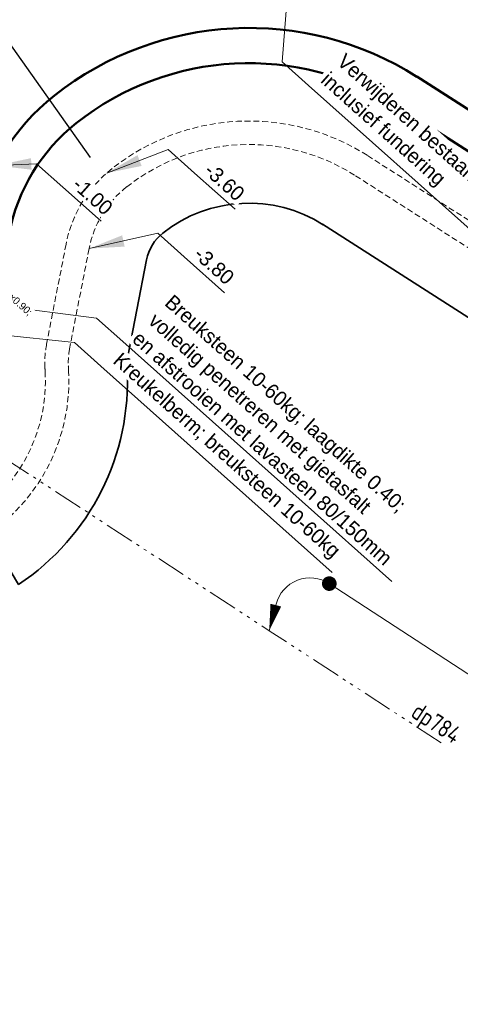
# Model space of a CAD drawing. Header units: metres. Extents: x 63663 to 67388, y 393975 to 407310.
# Tile 31 of 49: x 66147 to 66184, y 402630 to 402714. Entities that reach past the tile are written whole.
import ezdxf
from ezdxf.enums import TextEntityAlignment as Align

# ---------------------------------------------------------------- set-up
doc = ezdxf.new("R2010")
doc.units = ezdxf.units.M
for name, pattern in [('CENTER2', [28.575, 19.05, -3.175, 3.175, -3.175]), ('HIDDEN', [0.375, 0.25, -0.125]), ('SECTIEGRENS', [10.5, 5, -1, 0.5, -1, 0.5, -1, 0.5, -1])]:
    doc.linetypes.add(name, pattern=pattern)
for name, color, linetype, lineweight in [('maatvoering-leadr', 7, 'Continuous', 30), ('Plts-Dwarsprofiel', 5, 'CENTER2', 70), ('sn-arcering_lgrijs', 9, 'Continuous', 20), ('TM-Bebouwing', 7, 'Continuous', 9), ('TM-Dieptelijnen', 40, 'HIDDEN', 0), ('TM-Glooiing', 4, 'Continuous', 50), ('TM-Invloedsgebied', 1, 'Continuous', 18), ('TM-invloedsgrens', 6, 'SECTIEGRENS', 20), ('TM-Kreukelberm', 43, 'Continuous', 50), ('TM-Maatlijnen', 1, 'Continuous', 13), ('TM-Werkgrens', 62, 'PBZ-WERKGRENS', 35)]:
    doc.layers.add(name, color=color, linetype=linetype, lineweight=lineweight)
doc.layers.add('TM-Arcrand', color=206, linetype='Continuous', plot=False)
doc.styles.add('ISO', font='isocp.shx', dxfattribs={"height": 2.5})
doc.styles.add('StagCAD', font='StagCAD.ttf')
doc.linetypes.add('PBZ-WERKGRENS', pattern='A,5.5,-1.05,["O",StagCAD,S=2,R=0,X=0,Y=-1],-3.45', length=10)
doc.dimstyles.new('leader 1_1000', dxfattribs={"dimtxt": 2.5, "dimasz": 3, "dimexe": 0, "dimexo": 0, "dimgap": 1, "dimtad": 1, "dimrnd": 0.001, "dimzin": 1, "dimdsep": 46, "dimtxsty": 'StagCAD', "dimblk1": 'RAD_PIJL', "dimblk2": 'RAD_PIJL', "dimsah": 1, "dimcen": 0.09, "dimse1": 1, "dimse2": 1, "dimclrd": 1, "dimclre": 1, "dimclrt": 7, "dimazin": 0, "dimtfac": 1, "dimtix": 1, "dimtmove": 0, "dimatfit": 0, "dimfxl": 1, "dimtvp": 0.83, "dimtolj": 1, "dimtzin": 0, "dimlwd": 15, "dimarcsym": 0})

# ---------------------------------------------------------------- blocks, each defined once
blk = doc.blocks.new('ppuntje')
blk.add_lwpolyline([(0, 0, 0, 1.25, 0), (3, 0, 2, 2, 0)], format="xyseb")
blk = doc.blocks.new('*U44')
at = {"layer": 'TM-invloedsgrens', "flags": 128}
blk.add_lwpolyline([(-35, 0), (0, 0), (74.37, 0)], dxfattribs=at)
at = {"layer": 'TM-invloedsgrens', "color": 3, "lineweight": 35, "style": 'ISO', "width": 0.9}
blk.add_attdef('METRSCH-LZ', text='', height=3, rotation=180, dxfattribs=at).set_placement((-28, 0), align=Align.BOTTOM_LEFT)
blk = doc.blocks.new('punt')
at = {"layer": 'Plts-Dwarsprofiel', "linetype": 'Continuous', "lineweight": 35, "ltscale": 0.5, "const_width": 1.25}
blk.add_lwpolyline([(-0.625, 0, 1), (0.625, 0, 1)], format="xyb", close=True, dxfattribs=at)
blk = doc.blocks.new('RAD_PIJL')
at = {"color": 1, "linetype": 'Continuous'}
blk.add_solid([(-2.828, -0.75), (-2.828, 0.75), (0, 0)], dxfattribs=at)
blk = doc.blocks.new('A$C2D4D3AC7')
at = {"layer": 'TM-Bebouwing'}
for p, q in [((-1026, 2819), (11834, 7500)), ((13834, 7500), (20334, 7500)), ((41813, 5988), (47581, 2992)), ((49356, 2069), (55123, -927)), ((55515, -4511), (68702, -11362))]:
    blk.add_line(p, q, dxfattribs=at)

msp = doc.modelspace()

# ---------------------------------------------------------------- hatches: boundary and pattern name
at = {"layer": 'sn-arcering_lgrijs'}
h = msp.add_hatch(color=256, dxfattribs=at)
h.dxf.hatch_style = 1
edge = h.paths.add_edge_path()
edge.add_line((65551.684, 403267.444), (65556.799, 403278.412))
edge.add_line((65556.799, 403278.412), (65501.984, 403292.067))
edge.add_arc((65153.179, 401919.721), 1415.98, 75.739281, 77.415089)
edge.add_line((65461.702, 403301.681), (65456.559, 403290.654))
edge.add_arc((65153.179, 401919.721), 1404.1, 75.738128, 77.52184, ccw=False)
edge.add_arc((1544873.313, 6342005.496), 6120212.589, 256.0119559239, 256.0124633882)

# ---------------------------------------------------------------- linework, layer by layer
at = {"layer": 'TM-Arcrand'}
msp.add_line((66138.404, 402722.487), (66152.82, 402702.172), dxfattribs=at)
at = {"layer": 'TM-Dieptelijnen', "linetype": 'HIDDEN', "lineweight": 0, "ltscale": 2}
for points in [[(66176.441, 402702.349, 0.318322), (66154.689, 402701.219, 0.179495), (66150.765, 402694.781), (66149.106, 402686.251, 0.058942), (66148.961, 402684.313, 0.003857), (66148.987, 402683.804, -0.256768), (66143.18, 402671.842, -0.256768)], [(66175.371, 402700.659, 0.318322), (66155.928, 402699.649, 0.179495), (66152.728, 402694.399), (66151.069, 402685.869, 0.058942), (66150.959, 402684.4, 0.003918), (66150.984, 402683.914, -0.260531), (66144.16, 402670.087, -0.25691)], [(66276.637, 402639.436, -0.189244), (66262.715, 402642.23), (66246.628, 402652.588, -0.166587), (66238.819, 402662.473), (66176.409, 402702.369)], [(66275.613, 402637.268, -0.172501), (66261.633, 402640.548), (66245.546, 402650.906, -0.158158), (66237.178, 402661.149), (66175.332, 402700.684)]]:
    msp.add_lwpolyline(points, format="xyb", dxfattribs=at)
at = {"layer": 'TM-Glooiing'}
for points in [[(66184.963, 402715.808, 0.318322), (66144.818, 402713.723, 0.179495), (66135.128, 402697.823), (66132.865, 402686.19, 0.062681), (66132.535, 402681.264), (66132.638, 402679.49)], [(66180.683, 402709.049, 0.318322), (66149.775, 402707.444, 0.179495), (66142.981, 402696.295), (66141.321, 402687.765, 0.058942), (66141.039, 402683.97, 0.003612), (66141.068, 402683.379, -0.231521), (66139.02, 402678.642, -0.224506)], [(66280.372, 402646.166, 0.248773), (66275.843, 402647.366, -0.202941), (66267.008, 402648.897), (66250.921, 402659.255, -0.166861), (66246.296, 402665.118, 0.167587), (66243.111, 402669.142), (66180.68, 402709.051)]]:
    msp.add_lwpolyline(points, format="xyb", dxfattribs=at)
at = {"layer": 'TM-Kreukelberm'}
for points in [[(66179.078, 402706.514, 0.318322), (66151.634, 402705.089, 0.179495), (66145.926, 402695.722), (66144.266, 402687.192, 0.058942), (66144.036, 402684.1, 0.003708), (66144.064, 402683.537, -0.247163), (66140.576, 402676.045, -0.225055)], [(66278.335, 402643.964, 0.248773), (66276.523, 402644.444, -0.202941), (66265.384, 402646.375), (66249.297, 402656.733, -0.166861), (66243.465, 402664.125, 0.167587), (66241.494, 402666.615), (66179.065, 402706.523)]]:
    msp.add_lwpolyline(points, format="xyb", dxfattribs=at)
at = {"layer": 'TM-Maatlijnen', "ltscale": 5}
for p, q in [((66249.512, 402616.145), (66173.215, 402665.85)), ((66168.092, 402661.836), (66168.673, 402664.086))]:
    msp.add_line(p, q, dxfattribs=at)
msp.add_arc((66171.578, 402663.336), 3, 56.91694, 165.52856, dxfattribs=at)
at = {"layer": 'TM-Werkgrens', "flags": 128}
for points in [[(66172.696, 402696.435, 0.318322), (66159.026, 402695.725, 0.179495), (66157.636, 402693.444), (66155.977, 402684.914, 0.058942), (66155.955, 402684.617, 0.004083), (66155.976, 402684.192, -0.265043), (66146.722, 402665.783), (66137.459, 402681.249), (66133.576, 402678.889), (66134.915, 402672.023), (66129.203, 402674.891), (66124.209, 402676.453), (66120.995, 402676.689), (66116.619, 402676.249), (66111.872, 402674.704), (66108.484, 402672.769), (66106.03, 402670.771, 0.069234), (66099.467, 402661.992, 0.069234)], [(66282.102, 402633.668, -0.232624), (66258.926, 402636.344), (66242.839, 402646.703, -0.141639), (66233.189, 402657.765), (66172.639, 402696.471)]]:
    msp.add_lwpolyline(points, format="xyb", dxfattribs=at)

# ---------------------------------------------------------------- block references
at = {"layer": 'TM-Bebouwing', "xscale": 0.001, "yscale": 0.001, "zscale": 0.001, "rotation": 354.8967100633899}
msp.add_blockref('A$C2D4D3AC7', (66149.123, 402723.351), dxfattribs=at)
at = {"layer": 'TM-Invloedsgebied', "xscale": -0.7500000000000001, "yscale": -0.7500000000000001, "zscale": -0.7500000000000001, "rotation": 255.5285590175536}
msp.add_blockref('ppuntje', (66168.092, 402661.836), dxfattribs=at)

# ---------------------------------------------------------------- next in the draw order: texts
at = {"layer": 'maatvoering-leadr', "color": 7, "insert": (66156.302, 402686.521), "char_height": 1.25, "attachment_point": 7, "rotation": 318.28374, "style": 'StagCAD', "bg_fill": 3, "box_fill_scale": 1.2, "bg_fill_color": 256, "bg_fill_transparency": 0}
msp.add_mtext('\\A1;Breuksteen 10-60kg; laagdikte 0.40;\\Pvolledig penetreren met gietasfalt\\Pen afstrooien met lavasteen 80/150mm', dxfattribs=at)

# ---------------------------------------------------------------- next in the draw order: block references
at = {"layer": 'Plts-Dwarsprofiel', "xscale": 0.5, "yscale": 0.5, "zscale": 0.5, "rotation": 348.0031746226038}
msp.add_blockref('punt', (66173.215, 402665.85), dxfattribs=at)
at = {"layer": 'TM-invloedsgrens', "xscale": 0.5, "yscale": 0.5, "zscale": 0.5, "rotation": 146.9169356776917}
msp.add_blockref('*U44', (66168.092, 402661.836), dxfattribs=at).add_auto_attribs({'METRSCH-LZ': 'dp784'})

# ---------------------------------------------------------------- next in the draw order: leaders
at = {"layer": 'maatvoering-leadr', "annotation_type": 0, "has_hookline": 1, "hookline_direction": 0, "horizontal_direction": (0.746449, -0.665442, 0)}
for points, text_width in [([(66170.399, 402726.465), (66169.204, 402710.301), (66171.443, 402708.305)], 25), ([(66152.728, 402694.399), (66158.598, 402695.703), (66160.837, 402693.706)], 3.625), ([(66137.825, 402690.48), (66153.356, 402688.477), (66155.596, 402686.481)], 29.75), ([(66140.845, 402687.493), (66151.491, 402686.384), (66153.73, 402684.388)], 25.438)]:
    msp.add_leader(points, dimstyle='leader 1_1000', override={"dimscale": 0}, dxfattribs=dict(at, text_width=text_width))

# ---------------------------------------------------------------- next in the draw order: texts
at = {"layer": 'maatvoering-leadr', "color": 7, "attachment_point": 7, "rotation": 318.28374, "style": 'StagCAD', "bg_fill": 3, "box_fill_scale": 1.2, "bg_fill_color": 256, "bg_fill_transparency": 0}
for s, insert, char_height in [('\\A1;Verwijderen bestaande keerwand\\Pinclusief fundering', (66172.149, 402708.345), 1.25), ('Biggenruggen 0.15x0.12x0.90;\\Pkleur wit lijmen op asfalt', (66138.23, 402695.292), 0.625), ('\\A1;-3.80', (66161.543, 402693.747), 1.25), ('Kreukelberm; breuksteen 10-60kg', (66154.436, 402684.428), 1.25)]:
    msp.add_mtext(s, dxfattribs=dict(at, insert=insert, char_height=char_height))

# ---------------------------------------------------------------- next in the draw order: leaders
at = {"layer": 'maatvoering-leadr', "annotation_type": 0, "has_hookline": 1, "hookline_direction": 0, "text_width": 3.375, "horizontal_direction": (0.746449, -0.665442, 0)}
msp.add_leader([(66144.806, 402701.474), (66148.24, 402701.634), (66150.48, 402699.638)], dimstyle='leader 1_1000', override={"dimscale": 0}, dxfattribs=at)

# ---------------------------------------------------------------- next in the draw order: texts
at = {"layer": 'maatvoering-leadr', "color": 7, "insert": (66151.185, 402699.678), "char_height": 1.25, "attachment_point": 7, "rotation": 318.28374, "style": 'StagCAD', "bg_fill": 3, "box_fill_scale": 1.2, "bg_fill_color": 256, "bg_fill_transparency": 0}
msp.add_mtext('\\A1;-1.00', dxfattribs=at)

# ---------------------------------------------------------------- next in the draw order: leaders
at = {"layer": 'maatvoering-leadr', "annotation_type": 0, "has_hookline": 1, "hookline_direction": 0, "text_width": 3.625, "horizontal_direction": (0.746449, -0.665442, 0)}
msp.add_leader([(66154.229, 402700.835), (66159.483, 402702.836), (66161.722, 402700.839)], dimstyle='leader 1_1000', override={"dimscale": 0}, dxfattribs=at)

# ---------------------------------------------------------------- next in the draw order: texts
at = {"layer": 'maatvoering-leadr', "color": 7, "insert": (66162.428, 402700.88), "char_height": 1.25, "attachment_point": 7, "rotation": 318.28374, "style": 'StagCAD', "bg_fill": 3, "box_fill_scale": 1.2, "bg_fill_color": 256, "bg_fill_transparency": 0}
msp.add_mtext('\\A1;-3.60', dxfattribs=at)

doc.saveas('drawing.dxf')
